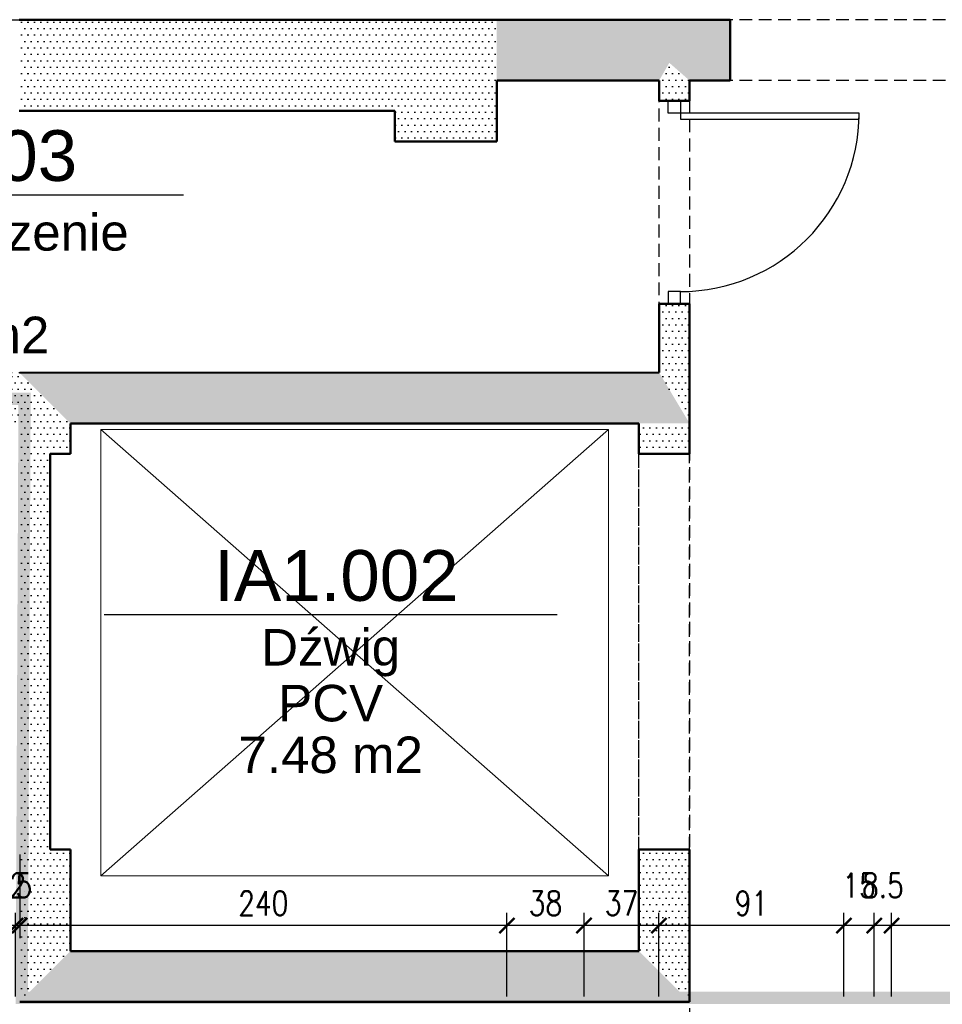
# Model space of a CAD drawing. Header units: millimetres. Extents: x 509 to 7952, y 243 to 5804.
# Tile 50 of 54: x 4882 to 5337, y 4054 to 4539. Entities that reach past the tile are written whole.
import ezdxf
from ezdxf.enums import TextEntityAlignment as Align

# ---------------------------------------------------------------- set-up
doc = ezdxf.new("R2010")
doc.units = ezdxf.units.MM
doc.linetypes.add('DIVIDE', pattern=[31.75, 12.7, -6.35, 0, -6.35, 0, -6.35])
doc.linetypes.add('HIDDEN', pattern=[9.525, 6.35, -3.175])
for name, color, linetype in [('WK-Drzwi', 9, 'Continuous'), ('WK-EtykPow', 173, 'Continuous'), ('WK-Otwory', 9, 'Continuous'), ('WK-PPoż', 1, 'Continuous'), ('WK-Wymiary', 8, 'Continuous'), ('WK-Ściany', 7, 'Continuous')]:
    doc.layers.add(name, color=color, linetype=linetype)
doc.layers.add('WK-Pomieszczenia', color=173, linetype='Continuous', plot=False)
doc.layers.add('WK-widok', color=8, linetype='Continuous', lineweight=0)
doc.styles.add('Arial', font='micross.ttf', dxfattribs={"width": 0.9})
doc.styles.add('RomanS-Narrow', font='romans.shx', dxfattribs={"width": 0.8})
doc.dimstyles.new('AEC Dimension 1-50', dxfattribs={"dimtxt": 12, "dimasz": 0.075, "dimexe": 6.25, "dimexo": 0, "dimgap": 5, "dimtad": 1, "dimdec": 1, "dimrnd": 0.5, "dimzin": 9, "dimdsep": 46, "dimtxsty": 'RomanS-Narrow', "dimblk": 'ARCHTICK', "dimcen": 0.125, "dimdle": 3.125, "dimclrd": 8, "dimclre": 8, "dimclrt": 256, "dimadec": 1, "dimazin": 0, "dimtfac": 1, "dimtdec": 1, "dimtmove": 2, "dimatfit": 2, "dimfxl": 0, "dimtolj": 1, "dimtzin": 0, "dimarcsym": 0})
pattern_1 = [(360, (534.9164, 699.143), (1.5875, 3.175), [0, -3.175])]

# ---------------------------------------------------------------- blocks, each defined once
blk = doc.blocks.new('WK_Pow_tag_01_50')
at = {"color": 0, "linetype": 'ByBlock'}
blk.add_line((-2.789, 0), (2.789, 0), dxfattribs=at)
at = {"color": 0, "linetype": 'ByBlock', "style": 'Arial'}
for tag, height, p in [('POWIERZCHNIE:NUMERAUTO', 0.625, (0.071, 0.482)), ('POWIERZCHNIE:NAZWA', 0.45, (0, -0.455)), ('POWIERZCHNIE_WYKOŃCZENIE:POSADZKA', 0.45, (0, -1.091)), ('POWIERZCHNIE_STYL:POWOBLICZ', 0.45, (0, -1.728))]:
    blk.add_attdef(tag, text='', height=height, dxfattribs=at).set_placement(p, align=Align.MIDDLE)
blk = doc.blocks.new('_ArchTick')
at = {"color": 0, "linetype": 'ByBlock', "const_width": 15}
blk.add_lwpolyline([(-50, -50), (50, 50)], dxfattribs=at)
blk = doc.blocks.new('*D995')
at = {"layer": 'Defpoints', "color": 0}
for p in [(5311.67, 4092.42), (5311.67, 4057.42), (5476.67, 4057.42)]:
    blk.add_point(p, dxfattribs=at)
at = {"layer": 'WK-Wymiary', "color": 8, "linetype": 'Continuous', "lineweight": -2, "ltscale": 1.3}
for p, q in [((5311.67, 4057.42), (5311.67, 4098.67)), ((5476.67, 4057.42), (5476.67, 4098.67)), ((5479.79, 4092.42), (5308.54, 4092.42))]:
    blk.add_line(p, q, dxfattribs=at)
at = {"layer": 'WK-Wymiary', "color": 8, "linetype": 'ByBlock', "lineweight": -2, "xscale": 0.075, "yscale": 0.075, "zscale": 0.075, "rotation": 180}
blk.add_blockref('_ArchTick', (5311.67, 4092.42), dxfattribs=at)
at = {"layer": 'WK-Wymiary', "color": 8, "linetype": 'ByBlock', "lineweight": -2, "xscale": 0.075, "yscale": 0.075, "zscale": 0.075}
blk.add_blockref('_ArchTick', (5476.67, 4092.42), dxfattribs=at)
at = {"layer": 'WK-Wymiary', "lineweight": -3, "insert": (5394.17, 4103.42), "char_height": 12, "attachment_point": 5, "style": 'RomanS-Narrow'}
blk.add_mtext('\\A1;\\A1;165', dxfattribs=at)
blk = doc.blocks.new('*D996')
at = {"layer": 'Defpoints', "color": 0}
for p in [(5303.17, 4092.42), (5303.17, 4057.42), (5311.67, 4057.42)]:
    blk.add_point(p, dxfattribs=at)
at = {"layer": 'WK-Wymiary', "color": 8, "linetype": 'Continuous', "lineweight": -2, "ltscale": 1.3}
for p, q in [((5303.17, 4057.42), (5303.17, 4098.67)), ((5311.67, 4057.42), (5311.67, 4098.67)), ((5314.79, 4092.42), (5300.04, 4092.42)), ((5303.17, 4092.42), (5303.09, 4092.42)), ((5311.67, 4092.42), (5311.74, 4092.42))]:
    blk.add_line(p, q, dxfattribs=at)
at = {"layer": 'WK-Wymiary', "color": 8, "linetype": 'ByBlock', "lineweight": -2, "xscale": 0.075, "yscale": 0.075, "zscale": 0.075}
blk.add_blockref('_ArchTick', (5303.17, 4092.42), dxfattribs=at)
at = {"layer": 'WK-Wymiary', "color": 8, "linetype": 'ByBlock', "lineweight": -2, "xscale": 0.075, "yscale": 0.075, "zscale": 0.075, "rotation": 180}
blk.add_blockref('_ArchTick', (5311.67, 4092.42), dxfattribs=at)
at = {"layer": 'WK-Wymiary', "lineweight": -3, "insert": (5307.42, 4112.17), "char_height": 12, "attachment_point": 5, "style": 'RomanS-Narrow'}
blk.add_mtext('\\A1;\\A1;8.5', dxfattribs=at)
blk = doc.blocks.new('*D997')
at = {"layer": 'Defpoints', "color": 0}
for p in [(5288.17, 4092.42), (5288.17, 4057.42), (5303.17, 4057.42)]:
    blk.add_point(p, dxfattribs=at)
at = {"layer": 'WK-Wymiary', "color": 8, "linetype": 'Continuous', "lineweight": -2, "ltscale": 1.3}
for p, q in [((5288.17, 4057.42), (5288.17, 4098.67)), ((5303.17, 4057.42), (5303.17, 4098.67)), ((5306.29, 4092.42), (5285.04, 4092.42))]:
    blk.add_line(p, q, dxfattribs=at)
at = {"layer": 'WK-Wymiary', "color": 8, "linetype": 'ByBlock', "lineweight": -2, "xscale": 0.075, "yscale": 0.075, "zscale": 0.075, "rotation": 180}
blk.add_blockref('_ArchTick', (5288.17, 4092.42), dxfattribs=at)
at = {"layer": 'WK-Wymiary', "color": 8, "linetype": 'ByBlock', "lineweight": -2, "xscale": 0.075, "yscale": 0.075, "zscale": 0.075}
blk.add_blockref('_ArchTick', (5303.17, 4092.42), dxfattribs=at)
at = {"layer": 'WK-Wymiary', "lineweight": -3, "insert": (5295.67, 4112.17), "char_height": 12, "attachment_point": 5, "style": 'RomanS-Narrow'}
blk.add_mtext('\\A1;\\A1;15', dxfattribs=at)
blk = doc.blocks.new('*D998')
at = {"layer": 'Defpoints', "color": 0}
for p in [(5197.1, 4092.42), (5197.1, 4057.42), (5288.17, 4057.42)]:
    blk.add_point(p, dxfattribs=at)
at = {"layer": 'WK-Wymiary', "color": 8, "linetype": 'Continuous', "lineweight": -2, "ltscale": 1.3}
for p, q in [((5197.1, 4057.42), (5197.1, 4098.67)), ((5288.17, 4057.42), (5288.17, 4098.67)), ((5291.29, 4092.42), (5193.97, 4092.42))]:
    blk.add_line(p, q, dxfattribs=at)
at = {"layer": 'WK-Wymiary', "color": 8, "linetype": 'ByBlock', "lineweight": -2, "xscale": 0.075, "yscale": 0.075, "zscale": 0.075, "rotation": 180}
blk.add_blockref('_ArchTick', (5197.1, 4092.42), dxfattribs=at)
at = {"layer": 'WK-Wymiary', "color": 8, "linetype": 'ByBlock', "lineweight": -2, "xscale": 0.075, "yscale": 0.075, "zscale": 0.075}
blk.add_blockref('_ArchTick', (5288.17, 4092.42), dxfattribs=at)
at = {"layer": 'WK-Wymiary', "lineweight": -3, "insert": (5242.63, 4103.42), "char_height": 12, "attachment_point": 5, "style": 'RomanS-Narrow'}
blk.add_mtext('\\A1;\\A1;91', dxfattribs=at)
blk = doc.blocks.new('*D999')
at = {"layer": 'Defpoints', "color": 0}
for p in [(5160.18, 4092.42), (5160.18, 4057.42), (5197.1, 4057.42)]:
    blk.add_point(p, dxfattribs=at)
at = {"layer": 'WK-Wymiary', "color": 8, "linetype": 'Continuous', "lineweight": -2, "ltscale": 1.3}
for p, q in [((5160.18, 4057.42), (5160.18, 4098.67)), ((5197.1, 4057.42), (5197.1, 4098.67)), ((5200.22, 4092.42), (5157.05, 4092.42))]:
    blk.add_line(p, q, dxfattribs=at)
at = {"layer": 'WK-Wymiary', "color": 8, "linetype": 'ByBlock', "lineweight": -2, "xscale": 0.075, "yscale": 0.075, "zscale": 0.075, "rotation": 180}
blk.add_blockref('_ArchTick', (5160.18, 4092.42), dxfattribs=at)
at = {"layer": 'WK-Wymiary', "color": 8, "linetype": 'ByBlock', "lineweight": -2, "xscale": 0.075, "yscale": 0.075, "zscale": 0.075}
blk.add_blockref('_ArchTick', (5197.1, 4092.42), dxfattribs=at)
at = {"layer": 'WK-Wymiary', "lineweight": -3, "insert": (5178.64, 4103.42), "char_height": 12, "attachment_point": 5, "style": 'RomanS-Narrow'}
blk.add_mtext('\\A1;\\A1;37', dxfattribs=at)
blk = doc.blocks.new('*D1000')
at = {"layer": 'Defpoints', "color": 0}
for p in [(5122.18, 4092.42), (5122.18, 4057.42), (5160.18, 4057.42)]:
    blk.add_point(p, dxfattribs=at)
at = {"layer": 'WK-Wymiary', "color": 8, "linetype": 'Continuous', "lineweight": -2, "ltscale": 1.3}
for p, q in [((5122.18, 4057.42), (5122.18, 4098.67)), ((5160.18, 4057.42), (5160.18, 4098.67)), ((5163.3, 4092.42), (5119.05, 4092.42))]:
    blk.add_line(p, q, dxfattribs=at)
at = {"layer": 'WK-Wymiary', "color": 8, "linetype": 'ByBlock', "lineweight": -2, "xscale": 0.075, "yscale": 0.075, "zscale": 0.075, "rotation": 180}
blk.add_blockref('_ArchTick', (5122.18, 4092.42), dxfattribs=at)
at = {"layer": 'WK-Wymiary', "color": 8, "linetype": 'ByBlock', "lineweight": -2, "xscale": 0.075, "yscale": 0.075, "zscale": 0.075}
blk.add_blockref('_ArchTick', (5160.18, 4092.42), dxfattribs=at)
at = {"layer": 'WK-Wymiary', "lineweight": -3, "insert": (5141.18, 4103.42), "char_height": 12, "attachment_point": 5, "style": 'RomanS-Narrow'}
blk.add_mtext('\\A1;\\A1;38', dxfattribs=at)
blk = doc.blocks.new('*D1001')
at = {"layer": 'Defpoints', "color": 0}
for p in [(4882.17, 4127.42), (4882.17, 4092.42), (5122.18, 4057.42)]:
    blk.add_point(p, dxfattribs=at)
at = {"layer": 'WK-Wymiary', "color": 8, "linetype": 'Continuous', "lineweight": -2, "ltscale": 1.3}
for p, q in [((4882.17, 4127.42), (4882.17, 4086.17)), ((5122.18, 4057.42), (5122.18, 4098.67)), ((5125.3, 4092.42), (4879.04, 4092.42))]:
    blk.add_line(p, q, dxfattribs=at)
at = {"layer": 'WK-Wymiary', "color": 8, "linetype": 'ByBlock', "lineweight": -2, "xscale": 0.075, "yscale": 0.075, "zscale": 0.075, "rotation": 180}
blk.add_blockref('_ArchTick', (4882.17, 4092.42), dxfattribs=at)
at = {"layer": 'WK-Wymiary', "color": 8, "linetype": 'ByBlock', "lineweight": -2, "xscale": 0.075, "yscale": 0.075, "zscale": 0.075}
blk.add_blockref('_ArchTick', (5122.18, 4092.42), dxfattribs=at)
at = {"layer": 'WK-Wymiary', "lineweight": -3, "insert": (5002.17, 4103.42), "char_height": 12, "attachment_point": 5, "style": 'RomanS-Narrow'}
blk.add_mtext('\\A1;\\A1;240', dxfattribs=at)
blk = doc.blocks.new('*D1002')
at = {"layer": 'Defpoints', "color": 0}
for p in [(4882.17, 4127.42), (4880.17, 4092.42), (4880.17, 4057.42)]:
    blk.add_point(p, dxfattribs=at)
at = {"layer": 'WK-Wymiary', "color": 8, "linetype": 'Continuous', "lineweight": -2, "ltscale": 1.3}
for p, q in [((4882.17, 4127.42), (4882.17, 4086.17)), ((4880.17, 4057.42), (4880.17, 4098.67)), ((4885.29, 4092.42), (4877.04, 4092.42)), ((4880.17, 4092.42), (4880.09, 4092.42)), ((4882.17, 4092.42), (4882.24, 4092.42))]:
    blk.add_line(p, q, dxfattribs=at)
at = {"layer": 'WK-Wymiary', "color": 8, "linetype": 'ByBlock', "lineweight": -2, "xscale": 0.075, "yscale": 0.075, "zscale": 0.075}
blk.add_blockref('_ArchTick', (4880.17, 4092.42), dxfattribs=at)
at = {"layer": 'WK-Wymiary', "color": 8, "linetype": 'ByBlock', "lineweight": -2, "xscale": 0.075, "yscale": 0.075, "zscale": 0.075, "rotation": 180}
blk.add_blockref('_ArchTick', (4882.17, 4092.42), dxfattribs=at)
at = {"layer": 'WK-Wymiary', "lineweight": -3, "insert": (4881.17, 4112.17), "char_height": 12, "attachment_point": 5, "style": 'RomanS-Narrow'}
blk.add_mtext('\\A1;\\A1;2', dxfattribs=at)
blk = doc.blocks.new('*D1003')
at = {"layer": 'Defpoints', "color": 0}
for p in [(4867.67, 4092.42), (4867.67, 4057.42), (4880.17, 4057.42)]:
    blk.add_point(p, dxfattribs=at)
at = {"layer": 'WK-Wymiary', "color": 8, "linetype": 'Continuous', "lineweight": -2, "ltscale": 1.3}
for p, q in [((4867.67, 4057.42), (4867.67, 4098.67)), ((4880.17, 4057.42), (4880.17, 4098.67)), ((4883.29, 4092.42), (4864.54, 4092.42))]:
    blk.add_line(p, q, dxfattribs=at)
at = {"layer": 'WK-Wymiary', "color": 8, "linetype": 'ByBlock', "lineweight": -2, "xscale": 0.075, "yscale": 0.075, "zscale": 0.075, "rotation": 180}
blk.add_blockref('_ArchTick', (4867.67, 4092.42), dxfattribs=at)
at = {"layer": 'WK-Wymiary', "color": 8, "linetype": 'ByBlock', "lineweight": -2, "xscale": 0.075, "yscale": 0.075, "zscale": 0.075}
blk.add_blockref('_ArchTick', (4880.17, 4092.42), dxfattribs=at)
at = {"layer": 'WK-Wymiary', "lineweight": -3, "insert": (4873.92, 4112.17), "char_height": 12, "attachment_point": 5, "style": 'RomanS-Narrow'}
blk.add_mtext('\\A1;\\A1;12.5', dxfattribs=at)

msp = doc.modelspace()

# ---------------------------------------------------------------- hatches: boundary and pattern name
at = {"layer": 'WK-Ściany', "linetype": 'Continuous', "lineweight": -3}
h = msp.add_hatch(dxfattribs=at)
h.set_pattern_fill('DOTS', color=253, scale=2, style=0)
h.set_pattern_definition([(1e-11, (534.9164, 699.143), (1.5875, 3.175), [0, -3.175])])
h.paths.add_polyline_path([(4881.85, 4538.87), (4881.85, 4508.87), (4881.85, 4493.87), (5067.03, 4493.87), (5067.03, 4538.87)], flags=0)
h = msp.add_hatch(dxfattribs=at)
h.set_pattern_fill('DOTS', color=253, scale=2, style=0)
h.set_pattern_definition([(1e-11, (534.9164, 699.143), (1.5875, 3.175), [0, -3.175])])
h.paths.add_polyline_path([(5067.03, 4538.87), (5067.03, 4493.87), (5067.03, 4478.87), (5117.17, 4478.87), (5117.17, 4508.87), (5117.17, 4538.87)], flags=0)
h = msp.add_hatch(dxfattribs=at)
h.set_pattern_fill('DOTS', color=253, scale=2, style=0)
h.set_pattern_definition(pattern_1)
h.paths.add_polyline_path([(5601.17, 4508.87), (5614.67, 4518.87), (5601.17, 4538.87), (5481.17, 4538.87), (5481.17, 4508.87)], flags=0)
h.paths.add_polyline_path([(5232.17, 4508.87), (5232.17, 4538.87), (5117.17, 4538.87), (5117.17, 4508.87), (5197.17, 4508.87), (5202.17, 4517.62), (5212.17, 4508.87)], flags=0)
h = msp.add_hatch(dxfattribs=at)
h.set_pattern_fill('DOTS', color=253, scale=2, style=0)
h.set_pattern_definition([(360, (534.9164, 699.143), (1.5875, 3.175), [0, -3.175])])
h.paths.add_polyline_path([(5212.17, 4508.87), (5202.17, 4517.62), (5197.17, 4508.87), (5197.17, 4498.87), (5212.17, 4498.87)], flags=0)
h.paths.add_polyline_path([(5212.17, 4398.87), (5197.17, 4398.87), (5197.17, 4364.97), (5210.63, 4342.49), (5212.17, 4342.49)], flags=0)
h = msp.add_hatch(dxfattribs=at)
h.set_pattern_fill('DOTS', color=253, scale=2, style=0)
h.set_pattern_definition([(0, (534.9164, 699.143), (1.5875, 3.175), [0, -3.175])])
h.paths.add_polyline_path([(4872.17, 4353.87), (4872.17, 4338.87), (4882.17, 4338.87), (4888.33, 4347.54), (4882.17, 4364.87), (4872.17, 4364.87)], flags=0)
h = msp.add_hatch(dxfattribs=at)
h.set_pattern_fill('DOTS', color=253, scale=2, style=0)
h.set_pattern_definition([(360, (534.9164, 699.143), (1.5875, 3.175), [0, -3.175])])
h.paths.add_polyline_path([(5197.17, 4364.97), (4882.17, 4364.87), (4907.17, 4339.83), (5187.17, 4339.92), (5212.17, 4339.93)], flags=0)
h = msp.add_hatch(dxfattribs=at)
h.set_pattern_fill('DOTS', color=253, scale=2, style=0)
h.set_pattern_definition(pattern_1)
h.paths.add_polyline_path([(4882.17, 4364.87), (4888.33, 4347.54), (4907.17, 4338.87), (4907.17, 4339.83), (4882.17, 4364.87)], flags=0)
h.paths.add_polyline_path([(4882.17, 4324.87), (4897.17, 4324.87), (4907.17, 4324.87), (4907.17, 4336.87), (4882.17, 4336.87)], flags=0)
h.paths.add_polyline_path([(4882.17, 4336.87), (4907.17, 4336.87), (4907.17, 4338.87), (4888.33, 4347.54), (4882.17, 4338.87)], flags=0)
h = msp.add_hatch(dxfattribs=at)
h.set_pattern_fill('DOTS', color=253, scale=2, style=0)
h.set_pattern_definition([(360, (534.9164, 699.143), (1.5875, 3.175), [0, -3.175])])
h.paths.add_polyline_path([(5187.17, 4079.87), (5212.17, 4054.87), (5212.17, 4129.87), (5187.17, 4129.87)], flags=0)
h.paths.add_polyline_path([(5187.17, 4324.87), (5212.17, 4324.87), (5212.17, 4339.93), (5187.17, 4339.92)], flags=0)
h.paths.add_polyline_path([(5212.17, 4339.93), (5212.17, 4342.49), (5210.63, 4342.49)], flags=0)
h = msp.add_hatch(dxfattribs=at)
h.set_pattern_fill('DOTS', color=253, scale=2, style=0)
h.set_pattern_definition(pattern_1)
h.paths.add_polyline_path([(4882.17, 4129.87), (4897.17, 4129.87), (4897.17, 4324.87), (4882.17, 4324.87)], flags=0)
h = msp.add_hatch(dxfattribs=at)
h.set_pattern_fill('DOTS', color=253, scale=2, style=0)
h.set_pattern_definition([(360, (534.9164, 699.143), (1.5875, 3.175), [0, -3.175])])
h.paths.add_polyline_path([(4882.17, 4054.87), (4907.17, 4079.87), (4907.17, 4129.87), (4897.17, 4129.87), (4882.17, 4129.87)], flags=0)
h = msp.add_hatch(dxfattribs=at)
h.set_pattern_fill('DOTS', color=253, scale=2, style=0)
h.set_pattern_definition([(3e-12, (534.9164, 699.143), (1.5875, 3.175), [0, -3.175])])
h.paths.add_polyline_path([(4907.17, 4079.87), (4882.17, 4054.87), (5212.17, 4054.87), (5187.17, 4079.87)], flags=0)

# ---------------------------------------------------------------- linework, layer by layer
at = {"layer": 'WK-Drzwi', "color": 9, "linetype": 'Continuous', "lineweight": -3}
for points in [[(5201.67, 4492.87), (5201.67, 4498.87), (5207.67, 4498.87), (5207.67, 4492.87)], [(5207.67, 4492.87), (5207.67, 4489.87), (5295.67, 4489.87), (5295.67, 4492.87)], [(5201.67, 4404.87), (5201.67, 4398.87), (5207.67, 4398.87), (5207.67, 4404.87)]]:
    msp.add_lwpolyline(points, close=True, dxfattribs=at)
at = {"layer": 'WK-Drzwi', "color": 8, "linetype": 'Continuous', "lineweight": -3}
msp.add_arc((5207.67, 4492.87), 88, 270, 0, dxfattribs=at)
at = {"layer": 'WK-Otwory', "color": 9, "linetype": 'HIDDEN', "lineweight": -3}
for p, q in [((5481.17, 4538.87), (5232.17, 4538.87)), ((5481.17, 4508.87), (5232.17, 4508.87)), ((5187.17, 4129.87), (5187.17, 4324.87)), ((5212.17, 4129.87), (5212.17, 4324.87))]:
    msp.add_line(p, q, dxfattribs=at)
at = {"layer": 'WK-Otwory', "color": 9, "linetype": 'Continuous', "lineweight": -3}
for p, q in [((5232.17, 4508.87), (5232.17, 4538.87)), ((5187.17, 4324.87), (5212.17, 4324.87)), ((5187.17, 4129.87), (5212.17, 4129.87))]:
    msp.add_line(p, q, dxfattribs=at)
at = {"layer": 'WK-Pomieszczenia', "color": 173, "linetype": 'HIDDEN', "lineweight": -3}
for p, q in [((4402.17, 4538.87), (5232.17, 4538.87)), ((5232.17, 4538.87), (5232.17, 4508.87)), ((5197.17, 4508.87), (5117.17, 4508.87)), ((5117.17, 4508.87), (5117.17, 4478.87)), ((5197.17, 4364.92), (5197.17, 4508.87)), ((5232.17, 4508.87), (5212.17, 4508.87)), ((5212.17, 4508.87), (5212.17, 4049.37)), ((5067.03, 4493.87), (4881.85, 4493.87)), ((5067.03, 4478.87), (5067.03, 4493.87)), ((5117.17, 4478.87), (5067.03, 4478.87)), ((4872.14, 4364.92), (5197.17, 4364.92)), ((5187.17, 4339.92), (4907.17, 4339.83)), ((4907.17, 4339.83), (4907.17, 4324.87)), ((5187.17, 4079.87), (5187.17, 4339.92)), ((4907.17, 4324.87), (4897.17, 4324.87)), ((4897.17, 4324.87), (4897.17, 4129.87)), ((4897.17, 4129.87), (4907.17, 4129.87)), ((4907.17, 4129.87), (4907.17, 4079.87)), ((4907.17, 4079.87), (5187.17, 4079.87))]:
    msp.add_line(p, q, dxfattribs=at)
at = {"layer": 'WK-PPoż', "color": 1, "linetype": 'DIVIDE', "const_width": 6}
msp.add_lwpolyline([(3708.17, 3988.77), (4388.17, 3988.77), (4400.75, 4407.82), (4627.17, 4407.82), (4627.17, 4352.86), (4884.56, 4351.98), (4883.17, 4056.77), (5837.04, 4056.77)], dxfattribs=at)
at = {"layer": 'WK-widok', "ltscale": 0.5}
for p, q in [((4922.17, 4116.87), (5172.17, 4336.87)), ((4922.17, 4336.87), (5172.17, 4116.87))]:
    msp.add_line(p, q, dxfattribs=at)
msp.add_lwpolyline([(4922.17, 4336.87), (5172.17, 4336.87), (5172.17, 4116.87), (4922.17, 4116.87)], close=True, dxfattribs=at)
at = {"layer": 'WK-Ściany', "color": 7, "linetype": 'Continuous', "lineweight": 50}
for p, q in [((5067.03, 4538.87), (4881.85, 4538.87)), ((5117.17, 4538.87), (5067.03, 4538.87)), ((5232.17, 4538.87), (5117.17, 4538.87)), ((5232.17, 4508.87), (5232.17, 4538.87)), ((5117.17, 4508.87), (5197.17, 4508.87)), ((5117.17, 4478.87), (5117.17, 4508.87)), ((5197.17, 4508.87), (5197.17, 4498.87)), ((5212.17, 4508.87), (5232.17, 4508.87)), ((5212.17, 4498.87), (5212.17, 4508.87)), ((5197.17, 4498.87), (5212.17, 4498.87)), ((4881.85, 4493.87), (5067.03, 4493.87)), ((5067.03, 4493.87), (5067.03, 4478.87)), ((5067.03, 4478.87), (5117.17, 4478.87)), ((5212.17, 4398.87), (5197.17, 4398.87)), ((5197.17, 4398.87), (5197.17, 4364.97)), ((5212.17, 4342.49), (5212.17, 4398.87)), ((5197.17, 4364.97), (4882.17, 4364.87)), ((4907.17, 4339.83), (5187.17, 4339.92)), ((4907.17, 4324.87), (4907.17, 4339.83)), ((5187.17, 4339.92), (5187.17, 4324.87)), ((5212.17, 4324.87), (5212.17, 4342.49)), ((4897.17, 4129.87), (4897.17, 4324.87)), ((4897.17, 4324.87), (4907.17, 4324.87)), ((5187.17, 4324.87), (5212.17, 4324.87)), ((4907.17, 4129.87), (4897.17, 4129.87)), ((4907.17, 4079.87), (4907.17, 4129.87)), ((5212.17, 4129.87), (5187.17, 4129.87)), ((5187.17, 4129.87), (5187.17, 4079.87)), ((5212.17, 4054.87), (5212.17, 4129.87)), ((5187.17, 4079.87), (4907.17, 4079.87)), ((4882.17, 4054.87), (5212.17, 4054.87))]:
    msp.add_line(p, q, dxfattribs=at)

# ---------------------------------------------------------------- block references
at = {"layer": 'WK-EtykPow', "color": 173, "linetype": 'Continuous', "lineweight": -3, "ltscale": 1.3, "xscale": 40, "yscale": 40, "zscale": 40}
for p, values in [((4851.34, 4452.63), {'POWIERZCHNIE_WYKOŃCZENIE:POSADZKA': 'PCV', 'POWIERZCHNIE:NUMERAUTO': 'C1.003', 'POWIERZCHNIE:NAZWA': 'Pomieszczenie', 'POWIERZCHNIE_STYL:POWOBLICZ': '5.81 m2'}), ((5035.36, 4245.68), {'POWIERZCHNIE_WYKOŃCZENIE:POSADZKA': 'PCV', 'POWIERZCHNIE:NUMERAUTO': 'IA1.002', 'POWIERZCHNIE:NAZWA': 'Dźwig', 'POWIERZCHNIE_STYL:POWOBLICZ': '7.48 m2'})]:
    msp.add_blockref('WK_Pow_tag_01_50', p, dxfattribs=at).add_auto_attribs(values)

# ---------------------------------------------------------------- dimensions: what is measured, and where the dimension line sits
at = {"layer": 'WK-Wymiary', "color": 8, "linetype": 'Continuous', "lineweight": -3, "ltscale": 1.3}
for base, p1, p2, text, picture, middle in [((4880.17, 4092.42), (4882.17, 4127.42), (4880.17, 4057.42), '\\A1;2', '*D1002', (4881.17, 4112.17)), ((4882.17, 4092.42), (5122.18, 4057.42), (4882.17, 4127.42), '\\A1;240', '*D1001', (5002.17, 4103.42)), ((4867.67, 4092.42), (4880.17, 4057.42), (4867.67, 4057.42), '\\A1;12.5', '*D1003', (4873.92, 4112.17)), ((5288.17, 4092.42), (5303.17, 4057.42), (5288.17, 4057.42), '\\A1;15', '*D997', (5295.67, 4112.17)), ((5303.17, 4092.42), (5311.67, 4057.42), (5303.17, 4057.42), '\\A1;8.5', '*D996', (5307.42, 4112.17)), ((5122.18, 4092.42), (5160.18, 4057.42), (5122.18, 4057.42), '\\A1;38', '*D1000', (5141.18, 4103.42)), ((5160.18, 4092.42), (5197.1, 4057.42), (5160.18, 4057.42), '\\A1;37', '*D999', (5178.64, 4103.42)), ((5197.1, 4092.42), (5288.17, 4057.42), (5197.1, 4057.42), '\\A1;91', '*D998', (5242.63, 4103.42)), ((5311.67, 4092.42), (5476.67, 4057.42), (5311.67, 4057.42), '\\A1;165', '*D995', (5394.17, 4103.42))]:
    dim = msp.add_linear_dim(base=base, p1=p1, p2=p2, angle=180, text=text, dimstyle='AEC Dimension 1-50', override={"dimclrd": 8, "dimclre": 8, "dimclrt": 256}, dxfattribs=at)
    dim.commit()
    dim.dimension.update_dxf_attribs({"geometry": picture, "text_midpoint": middle})

doc.saveas('drawing.dxf')
